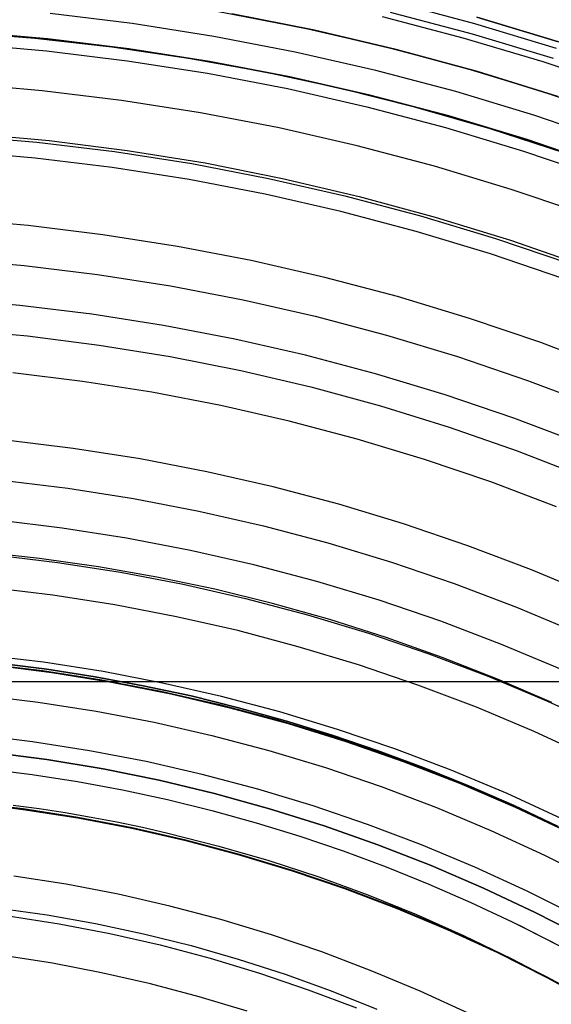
# Model space of a CAD drawing. Header units: millimetres. Extents: x 8926 to 10090, y -5004 to -3986.
# Tile 175 of 256: x 9513 to 9528, y -4314 to -4285. Entities that reach past the tile are written whole.
import ezdxf

# ---------------------------------------------------------------- set-up
doc = ezdxf.new("R2010")
doc.units = ezdxf.units.MM
for name, color, linetype in [('1', 7, 'Continuous'), ('COLOR EXT', 7, 'Continuous'), ('luz', 7, 'Continuous'), ('PLASTICO NEGRO', 7, 'Continuous')]:
    doc.layers.add(name, color=color, linetype=linetype)

msp = doc.modelspace()

# ---------------------------------------------------------------- linework, layer by layer
at = {"layer": '1', "color": 250, "true_color": 0x111111}
for p, q in [((9518.743, -4285.038, 47.3), (9521.099, -4285.491, 47.3)), ((9518.743, -4285.038, 56.8), (9521.099, -4285.491, 56.8)), ((9518.743, -4285.038, 52.05), (9521.099, -4285.491, 52.05)), ((9513.474, -4285.81, 45.792), (9511.255, -4285.636, 45.792)), ((9513.84, -4285.824, 56.8), (9511.5, -4285.621, 56.8)), ((9511.5, -4285.621, 58.12), (9513.84, -4285.824, 58.12)), ((9511.5, -4285.621, 57.46), (9513.84, -4285.824, 57.46)), ((9521.099, -4285.491, 47.3), (9523.438, -4286.025, 47.3)), ((9521.099, -4285.491, 56.8), (9523.438, -4286.025, 56.8)), ((9521.099, -4285.491, 52.05), (9523.438, -4286.025, 52.05)), ((9515.686, -4286.059, 45.792), (9513.474, -4285.81, 45.792)), ((9516.172, -4286.107, 56.8), (9513.84, -4285.824, 56.8)), ((9513.84, -4285.824, 58.12), (9516.172, -4286.107, 58.12)), ((9513.84, -4285.824, 57.46), (9516.172, -4286.107, 57.46)), ((9517.888, -4286.382, 45.792), (9515.686, -4286.059, 45.792)), ((9518.493, -4286.47, 56.8), (9516.172, -4286.107, 56.8)), ((9516.172, -4286.107, 58.12), (9518.493, -4286.47, 58.12)), ((9516.172, -4286.107, 57.46), (9518.493, -4286.47, 57.46)), ((9523.438, -4286.025, 47.3), (9525.757, -4286.639, 47.3)), ((9523.438, -4286.025, 56.8), (9525.757, -4286.639, 56.8)), ((9523.438, -4286.025, 52.05), (9525.757, -4286.639, 52.05)), ((9520.078, -4286.78, 45.792), (9517.888, -4286.382, 45.792)), ((9520.8, -4286.914, 56.8), (9518.493, -4286.47, 56.8)), ((9518.493, -4286.47, 58.12), (9520.8, -4286.914, 58.12)), ((9518.493, -4286.47, 57.46), (9520.8, -4286.914, 57.46)), ((9522.253, -4287.251, 45.792), (9520.078, -4286.78, 45.792)), ((9525.757, -4286.639, 47.3), (9528.054, -4287.333, 47.3)), ((9525.757, -4286.639, 56.8), (9528.054, -4287.333, 56.8)), ((9525.757, -4286.639, 52.05), (9528.054, -4287.333, 52.05)), ((9523.09, -4287.437, 56.8), (9520.8, -4286.914, 56.8)), ((9520.8, -4286.914, 58.12), (9523.09, -4287.437, 58.12)), ((9520.8, -4286.914, 57.46), (9523.09, -4287.437, 57.46)), ((9524.412, -4287.795, 45.792), (9522.253, -4287.251, 45.792)), ((9528.054, -4287.333, 47.3), (9530.325, -4288.106, 47.3)), ((9528.054, -4287.333, 56.8), (9530.325, -4288.106, 56.8)), ((9528.054, -4287.333, 52.05), (9530.325, -4288.106, 52.05)), ((9525.361, -4288.038, 56.8), (9523.09, -4287.437, 56.8)), ((9523.09, -4287.437, 58.12), (9525.361, -4288.038, 58.12)), ((9523.09, -4287.437, 57.46), (9525.361, -4288.038, 57.46)), ((9526.55, -4288.411, 45.792), (9524.412, -4287.795, 45.792)), ((9527.609, -4288.717, 56.8), (9525.361, -4288.038, 56.8)), ((9525.361, -4288.038, 58.12), (9527.609, -4288.717, 58.12)), ((9525.361, -4288.038, 57.46), (9527.609, -4288.717, 57.46)), ((9528.667, -4289.1, 45.792), (9526.55, -4288.411, 45.792)), ((9511.294, -4288.594, 61.1), (9513.532, -4288.788, 61.1)), ((9513.532, -4288.788, 61.1), (9515.762, -4289.058, 61.1)), ((9529.833, -4289.474, 56.8), (9527.609, -4288.717, 56.8)), ((9527.609, -4288.717, 58.12), (9529.833, -4289.474, 58.12)), ((9527.609, -4288.717, 57.46), (9529.833, -4289.474, 57.46)), ((9515.762, -4289.058, 61.1), (9517.981, -4289.406, 61.1)), ((9517.981, -4289.406, 61.1), (9520.187, -4289.83, 61.1)), ((9520.187, -4289.83, 61.1), (9522.377, -4290.33, 61.1)), ((9522.377, -4290.33, 61.1), (9524.548, -4290.905, 61.1)), ((9524.548, -4290.905, 61.1), (9526.698, -4291.554, 61.1)), ((9526.698, -4291.554, 61.1), (9528.825, -4292.278, 61.1)), ((9513.609, -4300.747, 61.1), (9511.914, -4300.563, 61.1)), ((9512.3, -4300.639, 61.1), (9514.122, -4300.86, 61.1)), ((9515.297, -4300.986, 61.1), (9513.609, -4300.747, 61.1)), ((9514.122, -4300.86, 61.1), (9515.935, -4301.144, 61.1)), ((9516.976, -4301.282, 61.1), (9515.297, -4300.986, 61.1)), ((9515.935, -4301.144, 61.1), (9517.736, -4301.49, 61.1)), ((9518.645, -4301.634, 61.1), (9516.976, -4301.282, 61.1)), ((9517.736, -4301.49, 61.1), (9519.525, -4301.898, 61.1)), ((9520.3, -4302.041, 61.1), (9518.645, -4301.634, 61.1)), ((9519.525, -4301.898, 61.1), (9521.299, -4302.368, 61.1)), ((9521.941, -4302.503, 61.1), (9520.3, -4302.041, 61.1)), ((9521.299, -4302.368, 61.1), (9523.055, -4302.899, 61.1)), ((9523.566, -4303.019, 61.1), (9521.941, -4302.503, 61.1)), ((9523.055, -4302.899, 61.1), (9524.792, -4303.49, 61.1)), ((9525.173, -4303.59, 61.1), (9523.566, -4303.019, 61.1)), ((9524.792, -4303.49, 61.1), (9526.508, -4304.14, 61.1)), ((9511.976, -4303.76, 75.162), (9513.69, -4303.968, 75.162)), ((9513.822, -4303.932, 64.238), (9512.428, -4303.759, 64.238)), ((9512.428, -4303.759, 86.085), (9513.822, -4303.932, 86.085)), ((9526.76, -4304.213, 61.1), (9525.173, -4303.59, 61.1)), ((9513.69, -4303.968, 75.162), (9515.396, -4304.235, 75.162)), ((9515.208, -4304.147, 64.238), (9513.822, -4303.932, 64.238)), ((9513.822, -4303.932, 86.085), (9515.208, -4304.147, 86.085)), ((9516.588, -4304.403, 64.238), (9515.208, -4304.147, 64.238)), ((9515.208, -4304.147, 86.085), (9516.588, -4304.403, 86.085)), ((9515.396, -4304.235, 75.162), (9517.091, -4304.561, 75.162)), ((9526.508, -4304.14, 61.1), (9528.2, -4304.85, 61.1)), ((9528.325, -4304.889, 61.1), (9526.76, -4304.213, 61.1)), ((9517.958, -4304.699, 64.238), (9516.588, -4304.403, 64.238)), ((9516.588, -4304.403, 86.085), (9517.958, -4304.699, 86.085)), ((9517.091, -4304.561, 75.162), (9518.774, -4304.945, 75.162)), ((9519.319, -4305.035, 64.238), (9517.958, -4304.699, 64.238)), ((9517.958, -4304.699, 86.085), (9519.319, -4305.035, 86.085)), ((9528.2, -4304.85, 61.1), (9529.867, -4305.617, 61.1)), ((9518.774, -4304.945, 75.162), (9520.443, -4305.387, 75.162)), ((9520.67, -4305.409, 64.238), (9519.319, -4305.035, 64.238)), ((9519.319, -4305.035, 86.085), (9520.67, -4305.409, 86.085)), ((9520.443, -4305.387, 75.162), (9522.096, -4305.886, 75.162)), ((9522.01, -4305.823, 64.238), (9520.67, -4305.409, 64.238)), ((9520.67, -4305.409, 86.085), (9522.01, -4305.823, 86.085)), ((9523.337, -4306.274, 64.238), (9522.01, -4305.823, 64.238)), ((9522.01, -4305.823, 86.085), (9523.337, -4306.274, 86.085)), ((9522.096, -4305.886, 75.162), (9523.731, -4306.443, 75.162)), ((9524.651, -4306.762, 64.238), (9523.337, -4306.274, 64.238)), ((9523.337, -4306.274, 86.085), (9524.651, -4306.762, 86.085)), ((9523.731, -4306.443, 75.162), (9525.345, -4307.055, 75.162)), ((9512.086, -4306.789, 89.131), (9513.394, -4306.952, 89.131)), ((9525.951, -4307.287, 64.238), (9524.651, -4306.762, 64.238)), ((9524.651, -4306.762, 86.085), (9525.951, -4307.287, 86.085)), ((9513.394, -4306.952, 89.131), (9514.697, -4307.153, 89.131)), ((9514.697, -4307.153, 89.131), (9515.992, -4307.394, 89.131)), ((9525.345, -4307.055, 75.162), (9526.937, -4307.722, 75.162)), ((9515.992, -4307.394, 89.131), (9517.279, -4307.672, 89.131)), ((9527.236, -4307.848, 64.238), (9525.951, -4307.287, 64.238)), ((9525.951, -4307.287, 86.085), (9527.236, -4307.848, 86.085)), ((9517.279, -4307.672, 89.131), (9518.557, -4307.987, 89.131)), ((9526.937, -4307.722, 75.162), (9528.505, -4308.445, 75.162)), ((9513.136, -4307.956, 89.131), (9511.56, -4307.764, 89.131)), ((9511.56, -4307.764, 92.4), (9513.136, -4307.956, 92.4)), ((9512.853, -4307.834, 95.668), (9513.6, -4307.935, 95.668)), ((9514.704, -4308.201, 89.131), (9513.136, -4307.956, 89.131)), ((9513.136, -4307.956, 92.4), (9514.704, -4308.201, 92.4)), ((9513.6, -4307.935, 95.668), (9514.345, -4308.049, 95.668)), ((9518.557, -4307.987, 89.131), (9519.826, -4308.339, 89.131)), ((9528.505, -4308.445, 64.238), (9527.236, -4307.848, 64.238)), ((9527.236, -4307.848, 86.085), (9528.505, -4308.445, 86.085)), ((9514.345, -4308.049, 95.668), (9515.087, -4308.177, 95.668)), ((9516.263, -4308.501, 89.131), (9514.704, -4308.201, 89.131)), ((9514.704, -4308.201, 92.4), (9516.263, -4308.501, 92.4)), ((9515.087, -4308.177, 95.668), (9515.827, -4308.318, 95.668)), ((9515.827, -4308.318, 95.668), (9516.563, -4308.471, 95.668)), ((9517.811, -4308.854, 89.131), (9516.263, -4308.501, 89.131)), ((9516.263, -4308.501, 92.4), (9517.811, -4308.854, 92.4)), ((9516.563, -4308.471, 95.668), (9517.297, -4308.638, 95.668)), ((9519.826, -4308.339, 89.131), (9521.084, -4308.727, 89.131)), ((9517.297, -4308.638, 95.668), (9518.754, -4309.009, 95.668)), ((9519.345, -4309.261, 89.131), (9517.811, -4308.854, 89.131)), ((9517.811, -4308.854, 92.4), (9519.345, -4309.261, 92.4)), ((9521.084, -4308.727, 89.131), (9522.33, -4309.15, 89.131)), ((9518.754, -4309.009, 95.668), (9520.197, -4309.429, 95.668)), ((9522.33, -4309.15, 89.131), (9523.564, -4309.609, 89.131)), ((9520.865, -4309.72, 89.131), (9519.345, -4309.261, 89.131)), ((9519.345, -4309.261, 92.4), (9520.865, -4309.72, 92.4)), ((9520.197, -4309.429, 95.668), (9521.625, -4309.898, 95.668)), ((9522.368, -4310.231, 89.131), (9520.865, -4309.72, 89.131)), ((9520.865, -4309.72, 92.4), (9522.368, -4310.231, 92.4)), ((9523.564, -4309.609, 89.131), (9524.785, -4310.102, 89.131)), ((9521.625, -4309.898, 95.668), (9523.036, -4310.415, 95.668)), ((9523.852, -4310.794, 89.131), (9522.368, -4310.231, 89.131)), ((9522.368, -4310.231, 92.4), (9523.852, -4310.794, 92.4)), ((9524.785, -4310.102, 89.131), (9525.992, -4310.629, 89.131)), ((9523.036, -4310.415, 95.668), (9524.429, -4310.978, 95.668)), ((9512.431, -4310.79, 98.631), (9513.827, -4310.988, 98.631)), ((9525.316, -4311.408, 89.131), (9523.852, -4310.794, 89.131)), ((9523.852, -4310.794, 92.4), (9525.316, -4311.408, 92.4)), ((9525.992, -4310.629, 89.131), (9527.184, -4311.189, 89.131)), ((9513.827, -4310.988, 98.631), (9515.215, -4311.235, 98.631)), ((9524.429, -4310.978, 95.668), (9525.803, -4311.588, 95.668)), ((9515.215, -4311.235, 98.631), (9516.594, -4311.528, 98.631)), ((9526.758, -4312.072, 89.131), (9525.316, -4311.408, 89.131)), ((9525.316, -4311.408, 92.4), (9526.758, -4312.072, 92.4)), ((9527.184, -4311.189, 89.131), (9528.36, -4311.782, 89.131)), ((9527.362, -4311.275, 89.131), (9528.802, -4312.007, 89.131)), ((9516.594, -4311.528, 98.631), (9517.961, -4311.87, 98.631)), ((9525.803, -4311.588, 95.668), (9527.157, -4312.241, 95.668)), ((9517.961, -4311.87, 98.631), (9519.317, -4312.258, 98.631)), ((9519.317, -4312.258, 98.631), (9520.658, -4312.693, 98.631)), ((9528.177, -4312.786, 89.131), (9526.758, -4312.072, 89.131)), ((9526.758, -4312.072, 92.4), (9528.177, -4312.786, 92.4)), ((9527.157, -4312.241, 95.668), (9528.489, -4312.939, 95.668)), ((9520.658, -4312.693, 98.631), (9521.983, -4313.174, 98.631)), ((9529.569, -4313.548, 89.131), (9528.177, -4312.786, 89.131)), ((9528.177, -4312.786, 92.4), (9529.569, -4313.548, 92.4)), ((9521.983, -4313.174, 98.631), (9523.291, -4313.7, 98.631))]:
    msp.add_line(p, q, dxfattribs=at)
at = {"layer": '1', "color": 29, "true_color": 0x4d342b}
for p, q in [((9518.944, -4285.074, 60.562), (9521.277, -4285.529, 60.562)), ((9521.503, -4285.577, 42.462), (9519.133, -4285.107, 42.462)), ((9519.133, -4285.107, 51.512), (9521.503, -4285.577, 51.512)), ((9521.277, -4285.529, 60.562), (9523.594, -4286.063, 60.562)), ((9523.854, -4286.129, 42.462), (9521.503, -4285.577, 42.462)), ((9521.503, -4285.577, 51.512), (9523.854, -4286.129, 51.512)), ((9523.594, -4286.063, 60.562), (9525.89, -4286.677, 60.562)), ((9526.186, -4286.762, 42.462), (9523.854, -4286.129, 42.462)), ((9523.854, -4286.129, 51.512), (9526.186, -4286.762, 51.512)), ((9525.89, -4286.677, 60.562), (9528.164, -4287.369, 60.562)), ((9528.493, -4287.476, 42.462), (9526.186, -4286.762, 42.462)), ((9526.186, -4286.762, 51.512), (9528.493, -4287.476, 51.512)), ((9528.164, -4287.369, 60.562), (9530.414, -4288.138, 60.562)), ((9511.625, -4288.534, 76.062), (9513.88, -4288.741, 76.062)), ((9513.88, -4288.741, 76.062), (9516.127, -4289.026, 76.062)), ((9516.127, -4289.026, 76.062), (9518.362, -4289.388, 76.062)), ((9518.362, -4289.388, 76.062), (9520.583, -4289.829, 76.062)), ((9520.583, -4289.829, 76.062), (9522.787, -4290.346, 76.062)), ((9522.787, -4290.346, 76.062), (9524.973, -4290.94, 76.062)), ((9524.973, -4290.94, 76.062), (9527.136, -4291.609, 76.062)), ((9527.136, -4291.609, 76.062), (9529.274, -4292.353, 76.062)), ((9511.207, -4294.168, 70.562), (9513.267, -4294.357, 70.562)), ((9513.267, -4294.357, 70.562), (9515.318, -4294.617, 70.562)), ((9515.318, -4294.617, 70.562), (9517.36, -4294.949, 70.562)), ((9517.36, -4294.949, 70.562), (9519.388, -4295.351, 70.562)), ((9519.388, -4295.351, 70.562), (9521.401, -4295.823, 70.562)), ((9521.401, -4295.823, 70.562), (9523.397, -4296.365, 70.562)), ((9523.397, -4296.365, 70.562), (9525.373, -4296.977, 70.562)), ((9525.373, -4296.977, 70.562), (9527.326, -4297.656, 70.562)), ((9527.326, -4297.656, 70.562), (9529.254, -4298.403, 70.562)), ((9513.958, -4304.025, 34.462), (9512.235, -4303.806, 34.462)), ((9513.958, -4304.025, 42.462), (9512.235, -4303.806, 42.462)), ((9513.958, -4304.025, 70.562), (9512.235, -4303.806, 70.562)), ((9513.958, -4304.025, 76.062), (9512.235, -4303.806, 76.062)), ((9512.235, -4303.806, 38.462), (9513.958, -4304.025, 38.462)), ((9512.235, -4303.806, 73.312), (9513.958, -4304.025, 73.312)), ((9515.674, -4304.303, 34.462), (9513.958, -4304.025, 34.462)), ((9515.674, -4304.303, 42.462), (9513.958, -4304.025, 42.462)), ((9515.674, -4304.303, 70.562), (9513.958, -4304.025, 70.562)), ((9515.674, -4304.303, 76.062), (9513.958, -4304.025, 76.062)), ((9513.958, -4304.025, 38.462), (9515.674, -4304.303, 38.462)), ((9513.958, -4304.025, 73.312), (9515.674, -4304.303, 73.312)), ((9517.378, -4304.641, 34.462), (9515.674, -4304.303, 34.462)), ((9517.378, -4304.641, 42.462), (9515.674, -4304.303, 42.462)), ((9517.378, -4304.641, 70.562), (9515.674, -4304.303, 70.562)), ((9517.378, -4304.641, 76.062), (9515.674, -4304.303, 76.062)), ((9515.674, -4304.303, 38.462), (9517.378, -4304.641, 38.462)), ((9515.674, -4304.303, 73.312), (9517.378, -4304.641, 73.312)), ((9519.07, -4305.038, 34.462), (9517.378, -4304.641, 34.462)), ((9519.07, -4305.038, 42.462), (9517.378, -4304.641, 42.462)), ((9519.07, -4305.038, 70.562), (9517.378, -4304.641, 70.562)), ((9519.07, -4305.038, 76.062), (9517.378, -4304.641, 76.062)), ((9517.378, -4304.641, 38.462), (9519.07, -4305.038, 38.462)), ((9517.378, -4304.641, 73.312), (9519.07, -4305.038, 73.312)), ((9520.747, -4305.493, 34.462), (9519.07, -4305.038, 34.462)), ((9520.747, -4305.493, 42.462), (9519.07, -4305.038, 42.462)), ((9520.747, -4305.493, 70.562), (9519.07, -4305.038, 70.562)), ((9520.747, -4305.493, 76.062), (9519.07, -4305.038, 76.062)), ((9519.07, -4305.038, 38.462), (9520.747, -4305.493, 38.462)), ((9519.07, -4305.038, 73.312), (9520.747, -4305.493, 73.312)), ((9522.407, -4306.007, 34.462), (9520.747, -4305.493, 34.462)), ((9522.407, -4306.007, 42.462), (9520.747, -4305.493, 42.462)), ((9522.407, -4306.007, 70.562), (9520.747, -4305.493, 70.562)), ((9522.407, -4306.007, 76.062), (9520.747, -4305.493, 76.062)), ((9520.747, -4305.493, 38.462), (9522.407, -4306.007, 38.462)), ((9520.747, -4305.493, 73.312), (9522.407, -4306.007, 73.312)), ((9524.048, -4306.578, 34.462), (9522.407, -4306.007, 34.462)), ((9524.048, -4306.578, 42.462), (9522.407, -4306.007, 42.462)), ((9524.048, -4306.578, 70.562), (9522.407, -4306.007, 70.562)), ((9524.048, -4306.578, 76.062), (9522.407, -4306.007, 76.062)), ((9522.407, -4306.007, 38.462), (9524.048, -4306.578, 38.462)), ((9522.407, -4306.007, 73.312), (9524.048, -4306.578, 73.312)), ((9525.668, -4307.205, 34.462), (9524.048, -4306.578, 34.462)), ((9525.668, -4307.205, 42.462), (9524.048, -4306.578, 42.462)), ((9525.668, -4307.205, 70.562), (9524.048, -4306.578, 70.562)), ((9525.668, -4307.205, 76.062), (9524.048, -4306.578, 76.062)), ((9524.048, -4306.578, 38.462), (9525.668, -4307.205, 38.462)), ((9524.048, -4306.578, 73.312), (9525.668, -4307.205, 73.312)), ((9527.266, -4307.889, 34.462), (9525.668, -4307.205, 34.462)), ((9527.266, -4307.889, 42.462), (9525.668, -4307.205, 42.462)), ((9527.266, -4307.889, 70.562), (9525.668, -4307.205, 70.562)), ((9527.266, -4307.889, 76.062), (9525.668, -4307.205, 76.062)), ((9525.668, -4307.205, 38.462), (9527.266, -4307.889, 38.462)), ((9525.668, -4307.205, 73.312), (9527.266, -4307.889, 73.312)), ((9528.839, -4308.627, 34.462), (9527.266, -4307.889, 34.462)), ((9528.839, -4308.627, 42.462), (9527.266, -4307.889, 42.462)), ((9528.839, -4308.627, 70.562), (9527.266, -4307.889, 70.562)), ((9528.839, -4308.627, 76.062), (9527.266, -4307.889, 76.062)), ((9527.266, -4307.889, 38.462), (9528.839, -4308.627, 38.462)), ((9527.266, -4307.889, 73.312), (9528.839, -4308.627, 73.312))]:
    msp.add_line(p, q, dxfattribs=at)
at = {"layer": 'COLOR EXT', "color": 30, "true_color": 0xff8d00}
msp.add_line((9507.805, -4304.284, 21.262), (9554.613, -4304.284, 21.262), dxfattribs=at)
at = {"layer": 'luz', "color": 7, "true_color": 0xffffff}
for p, q in [((9526.111, -4285.388, -31.038), (9523.749, -4284.763, -31.038)), ((9516.272, -4285.384, -29.63), (9513.916, -4285.098, -29.63)), ((9523.677, -4285.054, -26.798), (9526.03, -4285.677, -26.798)), ((9518.618, -4285.752, -29.63), (9516.272, -4285.384, -29.63)), ((9525.776, -4285.798, -26.763), (9523.453, -4285.19, -26.763)), ((9528.451, -4286.095, -31.038), (9526.111, -4285.388, -31.038)), ((9528.512, -4285.905, -26.298), (9526.166, -4285.196, -26.298)), ((9526.166, -4285.196, -23.538), (9528.512, -4285.905, -23.538)), ((9528.512, -4285.905, -24.918), (9526.166, -4285.196, -24.918)), ((9526.03, -4285.677, -26.798), (9528.359, -4286.381, -26.798)), ((9511.476, -4285.967, -29.917), (9513.804, -4286.168, -29.917)), ((9520.95, -4286.2, -29.63), (9518.618, -4285.752, -29.63)), ((9528.076, -4286.485, -26.763), (9525.776, -4285.798, -26.763)), ((9513.804, -4286.168, -29.917), (9516.124, -4286.45, -29.917)), ((9523.264, -4286.728, -29.63), (9520.95, -4286.2, -29.63)), ((9516.124, -4286.45, -29.917), (9518.433, -4286.811, -29.917)), ((9530.352, -4287.251, -26.763), (9528.076, -4286.485, -26.763)), ((9518.433, -4286.811, -29.917), (9520.728, -4287.252, -29.917)), ((9525.559, -4287.336, -29.63), (9523.264, -4286.728, -29.63)), ((9513.685, -4287.315, -30.224), (9511.396, -4287.117, -30.224)), ((9515.966, -4287.592, -30.224), (9513.685, -4287.315, -30.224)), ((9520.728, -4287.252, -29.917), (9523.007, -4287.773, -29.917)), ((9527.832, -4288.023, -29.63), (9525.559, -4287.336, -29.63)), ((9518.235, -4287.947, -30.224), (9515.966, -4287.592, -30.224)), ((9520.491, -4288.381, -30.224), (9518.235, -4287.947, -30.224)), ((9523.007, -4287.773, -29.917), (9525.266, -4288.371, -29.917)), ((9530.08, -4288.788, -29.63), (9527.832, -4288.023, -29.63)), ((9522.731, -4288.892, -30.224), (9520.491, -4288.381, -30.224)), ((9525.266, -4288.371, -29.917), (9527.503, -4289.047, -29.917)), ((9513.484, -4289.251, -29.161), (9511.262, -4289.059, -29.161)), ((9524.952, -4289.48, -30.224), (9522.731, -4288.892, -30.224)), ((9527.503, -4289.047, -29.917), (9529.716, -4289.8, -29.917)), ((9515.698, -4289.52, -29.161), (9513.484, -4289.251, -29.161)), ((9517.901, -4289.865, -29.161), (9515.698, -4289.52, -29.161)), ((9527.151, -4290.145, -30.224), (9524.952, -4289.48, -30.224)), ((9520.091, -4290.286, -29.161), (9517.901, -4289.865, -29.161)), ((9529.326, -4290.885, -30.224), (9527.151, -4290.145, -30.224)), ((9522.265, -4290.782, -29.161), (9520.091, -4290.286, -29.161)), ((9524.421, -4291.353, -29.161), (9522.265, -4290.782, -29.161)), ((9513.283, -4291.188, -28.098), (9511.128, -4291.002, -28.098)), ((9515.43, -4291.449, -28.098), (9513.283, -4291.188, -28.098)), ((9526.556, -4291.999, -29.161), (9524.421, -4291.353, -29.161)), ((9517.566, -4291.783, -28.098), (9515.43, -4291.449, -28.098)), ((9519.69, -4292.192, -28.098), (9517.566, -4291.783, -28.098)), ((9511.048, -4292.152, -28.406), (9513.163, -4292.335, -28.406)), ((9521.799, -4292.673, -28.098), (9519.69, -4292.192, -28.098)), ((9528.667, -4292.717, -29.161), (9526.556, -4291.999, -29.161)), ((9513.163, -4292.335, -28.406), (9515.271, -4292.591, -28.406)), ((9515.271, -4292.591, -28.406), (9517.368, -4292.919, -28.406)), ((9523.89, -4293.227, -28.098), (9521.799, -4292.673, -28.098)), ((9517.368, -4292.919, -28.406), (9519.453, -4293.32, -28.406)), ((9513.044, -4293.482, -28.713), (9510.969, -4293.302, -28.713)), ((9519.453, -4293.32, -28.406), (9521.523, -4293.792, -28.406)), ((9525.96, -4293.852, -28.098), (9523.89, -4293.227, -28.098)), ((9515.112, -4293.733, -28.713), (9513.044, -4293.482, -28.713)), ((9517.17, -4294.055, -28.713), (9515.112, -4293.733, -28.713)), ((9521.523, -4293.792, -28.406), (9523.575, -4294.336, -28.406)), ((9528.008, -4294.549, -28.098), (9525.96, -4293.852, -28.098)), ((9519.216, -4294.448, -28.713), (9517.17, -4294.055, -28.713)), ((9521.247, -4294.912, -28.713), (9519.216, -4294.448, -28.713)), ((9523.575, -4294.336, -28.406), (9525.608, -4294.95, -28.406)), ((9530.03, -4295.316, -28.098), (9528.008, -4294.549, -28.098)), ((9523.261, -4295.445, -28.713), (9521.247, -4294.912, -28.713)), ((9525.608, -4294.95, -28.406), (9527.618, -4295.634, -28.406)), ((9514.844, -4295.661, -27.65), (9512.843, -4295.418, -27.65)), ((9525.255, -4296.048, -28.713), (9523.261, -4295.445, -28.713)), ((9516.836, -4295.973, -27.65), (9514.844, -4295.661, -27.65)), ((9527.618, -4295.634, -28.406), (9529.603, -4296.387, -28.406)), ((9518.816, -4296.354, -27.65), (9516.836, -4295.973, -27.65)), ((9527.228, -4296.719, -28.713), (9525.255, -4296.048, -28.713)), ((9520.781, -4296.802, -27.65), (9518.816, -4296.354, -27.65)), ((9529.175, -4297.458, -28.713), (9527.228, -4296.719, -28.713)), ((9522.73, -4297.318, -27.65), (9520.781, -4296.802, -27.65)), ((9514.576, -4297.59, -26.587), (9512.642, -4297.355, -26.587)), ((9524.66, -4297.902, -27.65), (9522.73, -4297.318, -27.65)), ((9516.502, -4297.891, -26.587), (9514.576, -4297.59, -26.587)), ((9518.415, -4298.259, -26.587), (9516.502, -4297.891, -26.587)), ((9526.569, -4298.551, -27.65), (9524.66, -4297.902, -27.65)), ((9520.315, -4298.693, -26.587), (9518.415, -4298.259, -26.587)), ((9512.522, -4298.502, -26.895), (9514.418, -4298.732, -26.895)), ((9522.199, -4299.192, -26.587), (9520.315, -4298.693, -26.587)), ((9528.454, -4299.266, -27.65), (9526.569, -4298.551, -27.65)), ((9514.418, -4298.732, -26.895), (9516.304, -4299.027, -26.895)), ((9516.304, -4299.027, -26.895), (9518.178, -4299.387, -26.895)), ((9524.065, -4299.756, -26.587), (9522.199, -4299.192, -26.587)), ((9518.178, -4299.387, -26.895), (9520.039, -4299.812, -26.895)), ((9514.259, -4299.874, -27.202), (9512.403, -4299.648, -27.202)), ((9520.039, -4299.812, -26.895), (9521.885, -4300.301, -26.895)), ((9525.91, -4300.383, -26.587), (9524.065, -4299.756, -26.587)), ((9516.106, -4300.163, -27.202), (9514.259, -4299.874, -27.202)), ((9517.941, -4300.516, -27.202), (9516.106, -4300.163, -27.202)), ((9521.885, -4300.301, -26.895), (9523.712, -4300.853, -26.895)), ((9527.732, -4301.074, -26.587), (9525.91, -4300.383, -26.587)), ((9519.764, -4300.932, -27.202), (9517.941, -4300.516, -27.202)), ((9521.57, -4301.41, -27.202), (9519.764, -4300.932, -27.202)), ((9523.712, -4300.853, -26.895), (9525.52, -4301.468, -26.895)), ((9529.529, -4301.828, -26.587), (9527.732, -4301.074, -26.587)), ((9523.36, -4301.951, -27.202), (9521.57, -4301.41, -27.202)), ((9525.52, -4301.468, -26.895), (9527.305, -4302.145, -26.895)), ((9513.991, -4301.802, -26.139), (9512.202, -4301.585, -26.139)), ((9515.771, -4302.081, -26.139), (9513.991, -4301.802, -26.139)), ((9517.541, -4302.421, -26.139), (9515.771, -4302.081, -26.139)), ((9525.129, -4302.553, -27.202), (9523.36, -4301.951, -27.202)), ((9527.305, -4302.145, -26.895), (9529.065, -4302.883, -26.895)), ((9519.298, -4302.822, -26.139), (9517.541, -4302.421, -26.139)), ((9526.877, -4303.216, -27.202), (9525.129, -4302.553, -27.202)), ((9521.04, -4303.284, -26.139), (9519.298, -4302.822, -26.139)), ((9528.601, -4303.939, -27.202), (9526.877, -4303.216, -27.202)), ((9522.764, -4303.805, -26.139), (9521.04, -4303.284, -26.139)), ((9513.723, -4303.731, -25.076), (9512.001, -4303.522, -25.076)), ((9515.437, -4303.999, -25.076), (9513.723, -4303.731, -25.076)), ((9517.14, -4304.327, -25.076), (9515.437, -4303.999, -25.076)), ((9524.47, -4304.385, -26.139), (9522.764, -4303.805, -26.139)), ((9518.832, -4304.713, -25.076), (9517.14, -4304.327, -25.076)), ((9526.155, -4305.024, -26.139), (9524.47, -4304.385, -26.139)), ((9511.881, -4304.668, -25.384), (9513.564, -4304.873, -25.384)), ((9513.564, -4304.873, -25.384), (9515.239, -4305.135, -25.384)), ((9520.509, -4305.157, -25.076), (9518.832, -4304.713, -25.076)), ((9515.239, -4305.135, -25.384), (9516.903, -4305.455, -25.384)), ((9522.169, -4305.659, -25.076), (9520.509, -4305.157, -25.076)), ((9527.817, -4305.721, -26.139), (9526.155, -4305.024, -26.139)), ((9516.903, -4305.455, -25.384), (9518.556, -4305.832, -25.384)), ((9523.812, -4306.217, -25.076), (9522.169, -4305.659, -25.076)), ((9529.454, -4306.475, -26.139), (9527.817, -4305.721, -26.139)), ((9513.405, -4306.015, -25.691), (9511.762, -4305.815, -25.691)), ((9515.041, -4306.271, -25.691), (9513.405, -4306.015, -25.691)), ((9518.556, -4305.832, -25.384), (9520.194, -4306.266, -25.384)), ((9516.666, -4306.583, -25.691), (9515.041, -4306.271, -25.691)), ((9520.194, -4306.266, -25.384), (9521.817, -4306.756, -25.384)), ((9525.434, -4306.833, -25.076), (9523.812, -4306.217, -25.076)), ((9518.28, -4306.951, -25.691), (9516.666, -4306.583, -25.691)), ((9521.817, -4306.756, -25.384), (9523.421, -4307.302, -25.384)), ((9527.033, -4307.503, -25.076), (9525.434, -4306.833, -25.076)), ((9519.88, -4307.375, -25.691), (9518.28, -4306.951, -25.691)), ((9521.464, -4307.854, -25.691), (9519.88, -4307.375, -25.691)), ((9523.421, -4307.302, -25.384), (9525.006, -4307.903, -25.384)), ((9513.137, -4307.943, -24.628), (9511.561, -4307.752, -24.628)), ((9528.609, -4308.229, -25.076), (9527.033, -4307.503, -25.076)), ((9514.706, -4308.189, -24.628), (9513.137, -4307.943, -24.628)), ((9523.031, -4308.387, -25.691), (9521.464, -4307.854, -25.691)), ((9525.006, -4307.903, -25.384), (9526.569, -4308.559, -25.384)), ((9516.266, -4308.489, -24.628), (9514.706, -4308.189, -24.628)), ((9517.814, -4308.842, -24.628), (9516.266, -4308.489, -24.628)), ((9524.579, -4308.974, -25.691), (9523.031, -4308.387, -25.691)), ((9526.569, -4308.559, -25.384), (9528.109, -4309.268, -25.384)), ((9519.349, -4309.249, -24.628), (9517.814, -4308.842, -24.628)), ((9526.105, -4309.614, -25.691), (9524.579, -4308.974, -25.691)), ((9520.869, -4309.708, -24.628), (9519.349, -4309.249, -24.628)), ((9528.109, -4309.268, -25.384), (9529.623, -4310.029, -25.384)), ((9522.372, -4310.219, -24.628), (9520.869, -4309.708, -24.628)), ((9527.609, -4310.306, -25.691), (9526.105, -4309.614, -25.691)), ((9514.372, -4310.107, -23.565), (9512.869, -4309.872, -23.565)), ((9515.865, -4310.394, -23.565), (9514.372, -4310.107, -23.565)), ((9523.857, -4310.783, -24.628), (9522.372, -4310.219, -24.628)), ((9529.087, -4311.05, -25.691), (9527.609, -4310.306, -25.691)), ((9517.348, -4310.733, -23.565), (9515.865, -4310.394, -23.565)), ((9518.818, -4311.122, -23.565), (9517.348, -4310.733, -23.565)), ((9525.322, -4311.397, -24.628), (9523.857, -4310.783, -24.628)), ((9512.711, -4311.014, -23.873), (9514.174, -4311.243, -23.873)), ((9520.274, -4311.562, -23.565), (9518.818, -4311.122, -23.565)), ((9514.174, -4311.243, -23.873), (9515.628, -4311.522, -23.873)), ((9526.764, -4312.061, -24.628), (9525.322, -4311.397, -24.628)), ((9515.628, -4311.522, -23.873), (9517.072, -4311.852, -23.873)), ((9521.713, -4312.052, -23.565), (9520.274, -4311.562, -23.565)), ((9517.072, -4311.852, -23.873), (9518.504, -4312.231, -23.873)), ((9513.976, -4312.379, -24.18), (9512.552, -4312.156, -24.18)), ((9518.504, -4312.231, -23.873), (9519.921, -4312.659, -23.873)), ((9523.135, -4312.591, -23.565), (9521.713, -4312.052, -23.565)), ((9528.183, -4312.774, -24.628), (9526.764, -4312.061, -24.628)), ((9515.391, -4312.651, -24.18), (9513.976, -4312.379, -24.18)), ((9516.796, -4312.971, -24.18), (9515.391, -4312.651, -24.18)), ((9519.921, -4312.659, -23.873), (9521.323, -4313.137, -23.873)), ((9524.538, -4313.179, -23.565), (9523.135, -4312.591, -23.565)), ((9529.576, -4313.536, -24.628), (9528.183, -4312.774, -24.628)), ((9518.189, -4313.34, -24.18), (9516.796, -4312.971, -24.18)), ((9521.323, -4313.137, -23.873), (9522.708, -4313.662, -23.873)), ((9519.569, -4313.757, -24.18), (9518.189, -4313.34, -24.18)), ((9525.919, -4313.815, -23.565), (9524.538, -4313.179, -23.565))]:
    msp.add_line(p, q, dxfattribs=at)
at = {"layer": 'PLASTICO NEGRO', "color": 254, "true_color": 0xcad1ee}
for p, q in [((9513.814, -4306.525, 33.562), (9512.189, -4306.311, 33.562)), ((9512.189, -4306.311, 35.062), (9513.814, -4306.525, 35.062)), ((9513.814, -4306.525, 34.312), (9512.189, -4306.311, 34.312)), ((9515.432, -4306.795, 33.562), (9513.814, -4306.525, 33.562)), ((9513.814, -4306.525, 35.062), (9515.432, -4306.795, 35.062)), ((9515.432, -4306.795, 34.312), (9513.814, -4306.525, 34.312)), ((9517.039, -4307.121, 33.562), (9515.432, -4306.795, 33.562)), ((9515.432, -4306.795, 35.062), (9517.039, -4307.121, 35.062)), ((9517.039, -4307.121, 34.312), (9515.432, -4306.795, 34.312)), ((9518.634, -4307.502, 33.562), (9517.039, -4307.121, 33.562)), ((9517.039, -4307.121, 35.062), (9518.634, -4307.502, 35.062)), ((9518.634, -4307.502, 34.312), (9517.039, -4307.121, 34.312)), ((9520.215, -4307.937, 33.562), (9518.634, -4307.502, 33.562)), ((9518.634, -4307.502, 35.062), (9520.215, -4307.937, 35.062)), ((9520.215, -4307.937, 34.312), (9518.634, -4307.502, 34.312)), ((9521.78, -4308.427, 33.562), (9520.215, -4307.937, 33.562)), ((9520.215, -4307.937, 35.062), (9521.78, -4308.427, 35.062)), ((9521.78, -4308.427, 34.312), (9520.215, -4307.937, 34.312)), ((9523.327, -4308.971, 33.562), (9521.78, -4308.427, 33.562)), ((9521.78, -4308.427, 35.062), (9523.327, -4308.971, 35.062)), ((9523.327, -4308.971, 34.312), (9521.78, -4308.427, 34.312)), ((9524.854, -4309.568, 33.562), (9523.327, -4308.971, 33.562)), ((9523.327, -4308.971, 35.062), (9524.854, -4309.568, 35.062)), ((9524.854, -4309.568, 34.312), (9523.327, -4308.971, 34.312)), ((9526.36, -4310.217, 33.562), (9524.854, -4309.568, 33.562)), ((9524.854, -4309.568, 35.062), (9526.36, -4310.217, 35.062)), ((9526.36, -4310.217, 34.312), (9524.854, -4309.568, 34.312)), ((9527.842, -4310.918, 33.562), (9526.36, -4310.217, 33.562)), ((9526.36, -4310.217, 35.062), (9527.842, -4310.918, 35.062)), ((9527.842, -4310.918, 34.312), (9526.36, -4310.217, 34.312)), ((9529.3, -4311.669, 33.562), (9527.842, -4310.918, 33.562)), ((9527.842, -4310.918, 35.062), (9529.3, -4311.669, 35.062)), ((9529.3, -4311.669, 34.312), (9527.842, -4310.918, 34.312))]:
    msp.add_line(p, q, dxfattribs=at)

doc.saveas('drawing.dxf')
